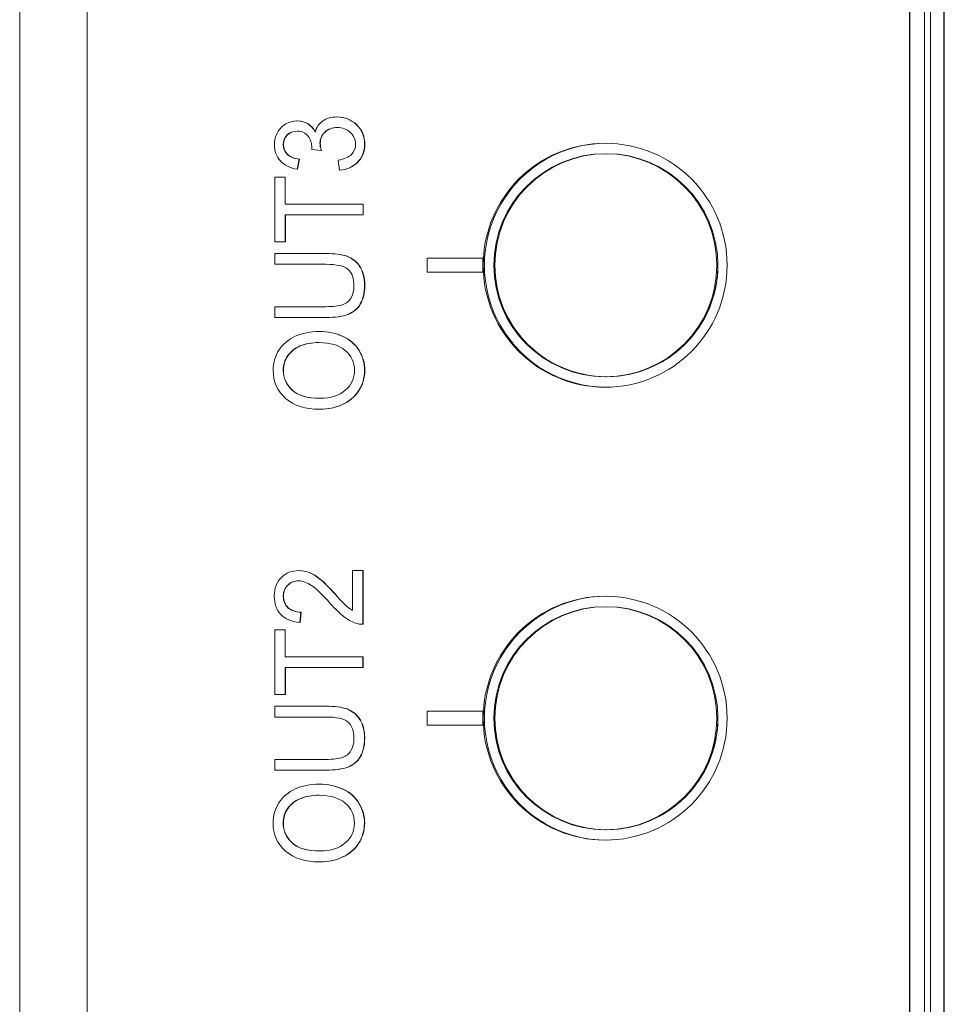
# Model space of a CAD drawing. Header units: millimetres. Extents: x 4 to 836, y 5 to 589.
# Tile 15 of 75: x 490 to 503, y 174 to 189. Entities that reach past the tile are written whole.
import ezdxf

# ---------------------------------------------------------------- set-up
doc = ezdxf.new("R2010")
doc.units = ezdxf.units.MM
doc.layers.add('1', color=7, linetype='Continuous', true_color=0xffffff)

msp = doc.modelspace()

# ---------------------------------------------------------------- linework, layer by layer
at = {"layer": '1', "color": 27, "linetype": 'Continuous', "lineweight": 18}
msp.add_line((489.946, 154.602), (489.946, 202.576), dxfattribs=at)
at = {"layer": '1', "color": 252, "linetype": 'Continuous', "lineweight": 13}
for p, q in [((490.911, 195.889), (490.911, 161.289)), ((502.711, 164.118), (502.711, 193.061)), ((502.918, 193.061), (502.918, 164.118)), ((503.004, 164.04), (503.004, 193.139)), ((503.197, 193.139), (503.197, 164.04))]:
    msp.add_line(p, q, dxfattribs=at)
at = {"layer": '1', "color": 252, "linetype": 'Continuous', "lineweight": 18}
for p, q in [((502.704, 164.121), (502.704, 193.058)), ((503.204, 193.142), (503.204, 164.037))]:
    msp.add_line(p, q, dxfattribs=at)
at = {"layer": '1', "color": 7, "linetype": 'Continuous', "lineweight": 18}
for p, q in [((494.499, 187.216), (494.494, 187.216)), ((493.931, 187.159), (493.926, 187.159)), ((494.776, 187.105), (494.779, 187.105)), ((493.782, 186.958), (493.785, 186.958)), ((494.27, 186.735), (494.273, 186.735)), ((493.954, 186.61), (493.957, 186.61)), ((494.792, 186.568), (494.795, 186.568)), ((493.926, 186.467), (493.93, 186.467)), ((494.534, 186.452), (494.538, 186.452)), ((494.147, 185.811), (494.144, 185.811)), ((493.752, 185.426), (493.752, 185.426)), ((493.756, 185.426), (493.752, 185.426)), ((493.603, 185.257), (493.603, 185.257)), ((496.588, 185.189), (495.789, 185.189)), ((495.789, 185.189), (495.789, 184.989)), ((496.588, 185.189), (496.592, 185.189)), ((496.588, 184.989), (496.588, 185.189)), ((496.592, 184.989), (496.592, 185.189)), ((495.789, 184.989), (496.588, 184.989)), ((496.588, 184.989), (496.592, 184.989)), ((499.958, 185.089), (499.958, 185.089)), ((494.829, 184.533), (494.832, 184.533)), ((494.651, 184.384), (494.655, 184.384)), ((494.241, 184.138), (494.237, 184.138)), ((493.788, 183.79), (493.792, 183.79)), ((494.804, 183.285), (494.807, 183.285)), ((494.252, 183.022), (494.256, 183.022)), ((493.952, 180.707), (493.948, 180.707)), ((494.098, 180.678), (494.101, 180.678)), ((494.252, 180.583), (494.256, 180.583)), ((493.789, 180.499), (493.792, 180.499)), ((493.793, 180.174), (493.797, 180.174)), ((493.979, 180.111), (493.983, 180.111)), ((493.963, 179.964), (493.967, 179.964)), ((494.858, 179.937), (494.862, 179.937)), ((494.871, 179.937), (494.862, 179.937)), ((494.868, 179.937), (494.871, 179.937)), ((494.146, 179.315), (494.143, 179.315)), ((493.752, 178.93), (493.751, 178.93)), ((493.755, 178.93), (493.752, 178.93)), ((493.602, 178.761), (493.602, 178.761)), ((496.588, 178.689), (495.789, 178.689)), ((495.789, 178.689), (495.789, 178.489)), ((496.588, 178.689), (496.592, 178.689)), ((496.588, 178.489), (496.588, 178.689)), ((496.592, 178.489), (496.592, 178.689)), ((495.789, 178.489), (496.588, 178.489)), ((496.588, 178.489), (496.592, 178.489)), ((499.958, 178.589), (499.958, 178.589)), ((494.828, 178.037), (494.831, 178.037)), ((494.651, 177.888), (494.654, 177.888)), ((494.24, 177.642), (494.236, 177.642)), ((493.787, 177.294), (493.791, 177.294)), ((494.803, 176.789), (494.806, 176.789)), ((494.251, 176.526), (494.255, 176.526))]:
    msp.add_line(p, q, dxfattribs=at)
at = {"layer": '1', "color": 7, "linetype": 'Continuous', "lineweight": 13}
for p, q in [((494.076, 187.118), (494.08, 187.118)), ((494.322, 187), (494.325, 187)), ((493.783, 186.682), (493.786, 186.682)), ((494.637, 185.217), (494.641, 185.217)), ((494.82, 185.073), (494.823, 185.073)), ((494.582, 184.066), (494.585, 184.066)), ((493.967, 183.93), (493.97, 183.93)), ((494.812, 183.863), (494.816, 183.863)), ((493.847, 183.299), (493.851, 183.299)), ((494.568, 183.089), (494.572, 183.089)), ((494.475, 180.362), (494.478, 180.362)), ((494.636, 178.721), (494.64, 178.721)), ((494.819, 178.577), (494.822, 178.577)), ((494.581, 177.57), (494.585, 177.57)), ((493.966, 177.434), (493.97, 177.434)), ((494.811, 177.367), (494.815, 177.367)), ((493.846, 176.803), (493.85, 176.803)), ((494.567, 176.593), (494.571, 176.593))]:
    msp.add_line(p, q, dxfattribs=at)
at = {"layer": '1', "color": 30, "linetype": 'Continuous', "lineweight": 18}
for p, q in [((498.344, 183.489), (498.358, 183.489)), ((498.344, 176.989), (498.358, 176.989))]:
    msp.add_line(p, q, dxfattribs=at)
at = {"layer": '1', "color": 252, "linetype": 'Continuous', "lineweight": 18}
for centre in [(498.358, 185.089), (498.358, 178.589)]:
    msp.add_ellipse(centre, major_axis=(0, 1.75), ratio=0.999391, start_param=0, end_param=3.141593, dxfattribs=at)
for centre in [(498.341, 185.089), (498.341, 178.589)]:
    msp.add_ellipse(centre, major_axis=(0, -1.75), ratio=0.999391, dxfattribs=at)
at = {"layer": '1', "color": 30, "linetype": 'Continuous', "lineweight": 18}
for centre in [(498.344, 185.089), (498.344, 178.589)]:
    msp.add_ellipse(centre, major_axis=(0, 1.6), ratio=0.999391, dxfattribs=at)
at = {"layer": '1', "color": 7, "linetype": 'Continuous', "lineweight": 18}
for centre in [(498.358, 185.089), (498.358, 178.589)]:
    msp.add_ellipse(centre, major_axis=(1.6, 0), ratio=1, dxfattribs=at)
for centre in [(498.358, 185.089), (498.358, 178.589)]:
    msp.add_ellipse(centre, major_axis=(1.6, 0), ratio=1, start_param=3.141592, end_param=6.283185, dxfattribs=at)
for points, knots in [([(494.291, 187.159), (494.345, 187.197), (494.413, 187.216), (494.495, 187.216), (494.605, 187.216), (494.699, 187.179), (494.776, 187.105)], [0, 0, 0, 0, 0.5, 0.5, 0.5, 1, 1, 1, 1]), ([(493.764, 187.117), (493.815, 187.145), (493.869, 187.159), (493.927, 187.159), (493.981, 187.159), (494.031, 187.146), (494.076, 187.118)], [0, 0, 0, 0, 0.5, 0.5, 0.5, 1, 1, 1, 1]), ([(494.776, 187.105), (494.853, 187.031), (494.891, 186.937), (494.891, 186.823), (494.891, 186.721), (494.858, 186.636), (494.792, 186.568)], [0, 0, 0, 0, 0.5, 0.5, 0.5, 1, 1, 1, 1]), ([(494.779, 187.105), (494.856, 187.031), (494.895, 186.937), (494.895, 186.823), (494.895, 186.721), (494.862, 186.636), (494.795, 186.568)], [0, 0, 0, 0, 0.5, 0.5, 0.5, 1, 1, 1, 1]), ([(493.684, 186.586), (493.627, 186.648), (493.598, 186.725), (493.598, 186.818), (493.598, 186.881), (493.613, 186.94), (493.642, 186.993)], [0, 0, 0, 0, 0.5, 0.5, 0.5, 1, 1, 1, 1]), ([(493.782, 186.958), (493.744, 186.923), (493.726, 186.877), (493.726, 186.765), (493.745, 186.719), (493.783, 186.682)], [0, 0, 0, 0, 0.5, 0.5, 1, 1, 1, 1]), ([(493.785, 186.958), (493.748, 186.923), (493.729, 186.877), (493.729, 186.765), (493.748, 186.719), (493.786, 186.682)], [0, 0, 0, 0, 0.5, 0.5, 1, 1, 1, 1]), ([(494.083, 186.939), (494.049, 186.988), (493.995, 187.012), (493.923, 187.012), (493.866, 187.012), (493.819, 186.994), (493.782, 186.958)], [0, 0, 0, 0, 0.5, 0.5, 0.5, 1, 1, 1, 1]), ([(494.133, 186.751), (494.134, 186.76), (494.135, 186.768), (494.135, 186.774), (494.135, 186.835), (494.118, 186.89), (494.083, 186.939)], [0, 0, 0, 0, 0.5, 0.5, 0.5, 1, 1, 1, 1]), ([(494.322, 187), (494.276, 186.957), (494.252, 186.902), (494.252, 186.836), (494.252, 186.809), (494.258, 186.775), (494.27, 186.735)], [0, 0, 0, 0, 0.5, 0.5, 0.5, 1, 1, 1, 1]), ([(494.325, 187), (494.279, 186.957), (494.256, 186.902), (494.256, 186.836), (494.256, 186.809), (494.262, 186.775), (494.273, 186.735)], [0, 0, 0, 0, 0.5, 0.5, 0.5, 1, 1, 1, 1]), ([(494.687, 186.995), (494.636, 187.041), (494.573, 187.064), (494.498, 187.064), (494.427, 187.064), (494.368, 187.043), (494.322, 187)], [0, 0, 0, 0, 0.5, 0.5, 0.5, 1, 1, 1, 1]), ([(494.704, 186.679), (494.743, 186.719), (494.763, 186.767), (494.763, 186.824), (494.763, 186.891), (494.737, 186.948), (494.687, 186.995)], [0, 0, 0, 0, 0.5, 0.5, 0.5, 1, 1, 1, 1]), ([(493.8, 185.965), (493.77, 185.965), (493.752, 185.965), (493.752, 185.965), (493.752, 185.965), (493.752, 186.351), (493.752, 186.351), (493.752, 186.351), (493.603, 186.351), (493.603, 186.351)], [0, 0, 0, 0, 0.058796, 0.058796, 0.058796, 0.529398, 0.529398, 0.529398, 1, 1, 1, 1]), ([(493.603, 186.351), (493.603, 186.351), (493.603, 185.426), (493.603, 185.426), (493.603, 185.426), (493.752, 185.426), (493.752, 185.426)], [0, 0, 0, 0, 0.500084, 0.500084, 0.500084, 1, 1, 1, 1]), ([(494.872, 185.811), (494.872, 185.811), (494.872, 185.965), (494.872, 185.965), (494.872, 185.965), (494.017, 185.965), (493.804, 185.965)], [0, 0, 0, 0, 0.533316, 0.533316, 0.533316, 1, 1, 1, 1]), ([(493.756, 185.426), (493.756, 185.426), (493.756, 185.426), (493.756, 185.426), (493.756, 185.426), (493.756, 185.81), (493.756, 185.811)], [0, 0, 0, 0, 0.000987, 0.000987, 0.000987, 1, 1, 1, 1]), ([(494.637, 185.217), (494.563, 185.244), (494.461, 185.257), (494.334, 185.257), (494.334, 185.257), (493.603, 185.257), (493.603, 185.257), (493.603, 185.257), (493.603, 185.102), (493.603, 185.102)], [0, 0, 0, 0, 0.333333, 0.333333, 0.333333, 0.666667, 0.666667, 0.666667, 1, 1, 1, 1]), ([(494.641, 185.217), (494.566, 185.244), (494.465, 185.257), (494.338, 185.257), (494.338, 185.257), (493.606, 185.257), (493.606, 185.257), (493.606, 185.257), (493.606, 185.102), (493.606, 185.102)], [0, 0, 0, 0, 0.333333, 0.333333, 0.333333, 0.666667, 0.666667, 0.666667, 1, 1, 1, 1]), ([(493.603, 185.102), (493.603, 185.102), (494.334, 185.102), (494.334, 185.102), (494.492, 185.102), (494.6, 185.078), (494.655, 185.03)], [0, 0, 0, 0, 0.5, 0.5, 0.5, 1, 1, 1, 1]), ([(494.655, 185.03), (494.711, 184.982), (494.739, 184.901), (494.739, 184.787), (494.739, 184.721), (494.725, 184.665), (494.697, 184.619)], [0, 0, 0, 0, 0.5, 0.5, 0.5, 1, 1, 1, 1]), ([(494.829, 184.533), (494.87, 184.602), (494.89, 184.692), (494.89, 184.801), (494.89, 184.913), (494.867, 185.004), (494.82, 185.073)], [0, 0, 0, 0, 0.5, 0.5, 0.5, 1, 1, 1, 1]), ([(494.832, 184.533), (494.873, 184.602), (494.894, 184.692), (494.894, 184.801), (494.894, 184.913), (494.87, 185.004), (494.823, 185.073)], [0, 0, 0, 0, 0.5, 0.5, 0.5, 1, 1, 1, 1]), ([(493.603, 184.494), (493.603, 184.493), (493.603, 184.339), (493.603, 184.339), (493.603, 184.339), (493.719, 184.339), (493.859, 184.339)], [0, 0, 0, 0, 0.714776, 0.714776, 0.714776, 1, 1, 1, 1]), ([(493.863, 184.339), (494.074, 184.339), (494.338, 184.339), (494.338, 184.339), (494.472, 184.339), (494.577, 184.354), (494.655, 184.384)], [0, 0, 0, 0, 0.375457, 0.375457, 0.375457, 1, 1, 1, 1]), ([(493.898, 184.07), (493.998, 184.115), (494.111, 184.138), (494.237, 184.138), (494.366, 184.138), (494.481, 184.114), (494.582, 184.066)], [0, 0, 0, 0, 0.5, 0.5, 0.5, 1, 1, 1, 1]), ([(494.614, 183.866), (494.525, 183.941), (494.4, 183.979), (494.237, 183.979), (494.134, 183.979), (494.044, 183.962), (493.967, 183.93)], [0, 0, 0, 0, 0.5, 0.5, 0.5, 1, 1, 1, 1]), ([(493.759, 183.178), (493.64, 183.282), (493.581, 183.416), (493.581, 183.581), (493.581, 183.688), (493.609, 183.786), (493.664, 183.872)], [0, 0, 0, 0, 0.5, 0.5, 0.5, 1, 1, 1, 1]), ([(494.615, 183.294), (494.703, 183.37), (494.747, 183.465), (494.747, 183.579), (494.747, 183.695), (494.703, 183.791), (494.614, 183.866)], [0, 0, 0, 0, 0.5, 0.5, 0.5, 1, 1, 1, 1]), ([(494.812, 183.863), (494.864, 183.776), (494.89, 183.681), (494.89, 183.58), (494.89, 183.47), (494.862, 183.372), (494.804, 183.285)], [0, 0, 0, 0, 0.5, 0.5, 0.5, 1, 1, 1, 1]), ([(494.816, 183.863), (494.868, 183.776), (494.894, 183.681), (494.894, 183.58), (494.894, 183.47), (494.865, 183.372), (494.807, 183.285)], [0, 0, 0, 0, 0.5, 0.5, 0.5, 1, 1, 1, 1]), ([(493.788, 183.79), (493.746, 183.728), (493.725, 183.658), (493.725, 183.582), (493.725, 183.472), (493.765, 183.378), (493.847, 183.299)], [0, 0, 0, 0, 0.5, 0.5, 0.5, 1, 1, 1, 1]), ([(493.792, 183.79), (493.749, 183.728), (493.728, 183.658), (493.728, 183.582), (493.728, 183.472), (493.769, 183.378), (493.851, 183.299)], [0, 0, 0, 0, 0.5, 0.5, 0.5, 1, 1, 1, 1]), ([(493.691, 180.078), (493.628, 180.144), (493.597, 180.232), (493.597, 180.455), (493.631, 180.543), (493.698, 180.609)], [0, 0, 0, 0, 0.5, 0.5, 1, 1, 1, 1]), ([(493.698, 180.609), (493.765, 180.674), (493.849, 180.707), (493.948, 180.707), (493.999, 180.707), (494.049, 180.697), (494.098, 180.678)], [0, 0, 0, 0, 0.5, 0.5, 0.5, 1, 1, 1, 1]), ([(494.866, 180.708), (494.869, 180.708), (494.871, 180.708), (494.871, 180.708), (494.871, 180.708), (494.871, 179.937), (494.871, 179.937)], [0, 0, 0, 0, 0.099936, 0.099936, 0.099936, 1, 1, 1, 1]), ([(493.789, 180.499), (493.747, 180.458), (493.726, 180.405), (493.726, 180.34), (493.726, 180.271), (493.748, 180.216), (493.793, 180.174)], [0, 0, 0, 0, 0.5, 0.5, 0.5, 1, 1, 1, 1]), ([(493.792, 180.499), (493.75, 180.458), (493.729, 180.405), (493.729, 180.34), (493.729, 180.271), (493.752, 180.216), (493.797, 180.174)], [0, 0, 0, 0, 0.5, 0.5, 0.5, 1, 1, 1, 1]), ([(494.132, 180.493), (494.066, 180.537), (494.003, 180.56), (493.945, 180.56), (493.883, 180.56), (493.831, 180.539), (493.789, 180.499)], [0, 0, 0, 0, 0.5, 0.5, 0.5, 1, 1, 1, 1]), ([(493.799, 179.469), (493.769, 179.469), (493.752, 179.469), (493.752, 179.469), (493.752, 179.469), (493.752, 179.855), (493.752, 179.855), (493.752, 179.855), (493.602, 179.855), (493.602, 179.855)], [0, 0, 0, 0, 0.058796, 0.058796, 0.058796, 0.529398, 0.529398, 0.529398, 1, 1, 1, 1]), ([(493.602, 179.855), (493.602, 179.855), (493.602, 178.93), (493.602, 178.93), (493.602, 178.93), (493.751, 178.93), (493.752, 178.93)], [0, 0, 0, 0, 0.500084, 0.500084, 0.500084, 1, 1, 1, 1]), ([(494.871, 179.315), (494.871, 179.315), (494.871, 179.469), (494.871, 179.469), (494.871, 179.469), (494.017, 179.469), (493.803, 179.469)], [0, 0, 0, 0, 0.533316, 0.533316, 0.533316, 1, 1, 1, 1]), ([(493.755, 178.93), (493.755, 178.93), (493.755, 178.93), (493.755, 178.93), (493.755, 178.93), (493.755, 179.314), (493.755, 179.315)], [0, 0, 0, 0, 0.000987, 0.000987, 0.000987, 1, 1, 1, 1]), ([(494.636, 178.721), (494.562, 178.747), (494.46, 178.761), (494.333, 178.761), (494.333, 178.761), (493.602, 178.761), (493.602, 178.761), (493.602, 178.761), (493.602, 178.606), (493.602, 178.606)], [0, 0, 0, 0, 0.333333, 0.333333, 0.333333, 0.666667, 0.666667, 0.666667, 1, 1, 1, 1]), ([(494.64, 178.721), (494.565, 178.747), (494.464, 178.761), (494.337, 178.761), (494.337, 178.761), (493.606, 178.761), (493.606, 178.761), (493.606, 178.761), (493.606, 178.606), (493.606, 178.606)], [0, 0, 0, 0, 0.333333, 0.333333, 0.333333, 0.666667, 0.666667, 0.666667, 1, 1, 1, 1]), ([(493.602, 178.606), (493.602, 178.606), (494.333, 178.606), (494.333, 178.606), (494.491, 178.606), (494.599, 178.582), (494.654, 178.534)], [0, 0, 0, 0, 0.5, 0.5, 0.5, 1, 1, 1, 1]), ([(494.654, 178.534), (494.71, 178.486), (494.738, 178.405), (494.738, 178.291), (494.738, 178.225), (494.724, 178.169), (494.696, 178.123)], [0, 0, 0, 0, 0.5, 0.5, 0.5, 1, 1, 1, 1]), ([(494.828, 178.037), (494.869, 178.106), (494.889, 178.195), (494.889, 178.305), (494.889, 178.417), (494.866, 178.508), (494.819, 178.577)], [0, 0, 0, 0, 0.5, 0.5, 0.5, 1, 1, 1, 1]), ([(494.831, 178.037), (494.872, 178.106), (494.893, 178.195), (494.893, 178.305), (494.893, 178.417), (494.869, 178.508), (494.822, 178.577)], [0, 0, 0, 0, 0.5, 0.5, 0.5, 1, 1, 1, 1]), ([(493.602, 177.997), (493.602, 177.997), (493.602, 177.843), (493.602, 177.843), (493.602, 177.843), (493.718, 177.843), (493.858, 177.843)], [0, 0, 0, 0, 0.714776, 0.714776, 0.714776, 1, 1, 1, 1]), ([(493.862, 177.843), (494.073, 177.843), (494.337, 177.843), (494.337, 177.843), (494.471, 177.843), (494.577, 177.858), (494.654, 177.888)], [0, 0, 0, 0, 0.375457, 0.375457, 0.375457, 1, 1, 1, 1]), ([(493.897, 177.574), (493.997, 177.619), (494.11, 177.642), (494.237, 177.642), (494.365, 177.642), (494.48, 177.618), (494.581, 177.57)], [0, 0, 0, 0, 0.5, 0.5, 0.5, 1, 1, 1, 1]), ([(494.613, 177.37), (494.524, 177.445), (494.399, 177.483), (494.236, 177.483), (494.133, 177.483), (494.043, 177.466), (493.966, 177.434)], [0, 0, 0, 0, 0.5, 0.5, 0.5, 1, 1, 1, 1]), ([(493.758, 176.682), (493.639, 176.786), (493.58, 176.92), (493.58, 177.085), (493.58, 177.192), (493.608, 177.289), (493.663, 177.376)], [0, 0, 0, 0, 0.5, 0.5, 0.5, 1, 1, 1, 1]), ([(494.614, 176.798), (494.702, 176.874), (494.746, 176.969), (494.746, 177.083), (494.746, 177.199), (494.702, 177.295), (494.613, 177.37)], [0, 0, 0, 0, 0.5, 0.5, 0.5, 1, 1, 1, 1]), ([(494.811, 177.367), (494.863, 177.279), (494.889, 177.185), (494.889, 177.084), (494.889, 176.974), (494.861, 176.876), (494.803, 176.789)], [0, 0, 0, 0, 0.5, 0.5, 0.5, 1, 1, 1, 1]), ([(494.815, 177.367), (494.867, 177.279), (494.893, 177.185), (494.893, 177.084), (494.893, 176.974), (494.864, 176.876), (494.806, 176.789)], [0, 0, 0, 0, 0.5, 0.5, 0.5, 1, 1, 1, 1]), ([(493.787, 177.294), (493.745, 177.231), (493.724, 177.162), (493.724, 177.085), (493.724, 176.976), (493.765, 176.882), (493.846, 176.803)], [0, 0, 0, 0, 0.5, 0.5, 0.5, 1, 1, 1, 1]), ([(493.791, 177.294), (493.749, 177.231), (493.727, 177.162), (493.727, 177.085), (493.727, 176.976), (493.768, 176.882), (493.85, 176.803)], [0, 0, 0, 0, 0.5, 0.5, 0.5, 1, 1, 1, 1])]:
    msp.add_open_spline(points, degree=3, knots=knots, dxfattribs=at)
for points, degree in [([(494.498, 187.216), (494.609, 187.216), (494.703, 187.179), (494.779, 187.105)], 3), ([(493.642, 186.993), (493.672, 187.047), (493.712, 187.088), (493.764, 187.117)], 3), ([(493.932, 187.159), (493.986, 187.159), (494.035, 187.146), (494.08, 187.118)], 3), ([(494.076, 187.118), (494.121, 187.091), (494.157, 187.051), (494.183, 186.998)], 3), ([(494.08, 187.118), (494.125, 187.091), (494.16, 187.051), (494.187, 186.998)], 3), ([(494.183, 186.998), (494.2, 187.067), (494.236, 187.121), (494.291, 187.159)], 3), ([(493.924, 187.012), (493.868, 187.011), (493.822, 186.993), (493.785, 186.958)], 3), ([(494.499, 187.064), (494.429, 187.064), (494.371, 187.042), (494.325, 187)], 3), ([(493.783, 186.682), (493.82, 186.644), (493.878, 186.62), (493.954, 186.61)], 3), ([(493.786, 186.682), (493.824, 186.644), (493.881, 186.62), (493.957, 186.61)], 3), ([(494.27, 186.735), (494.27, 186.735), (494.133, 186.751), (494.133, 186.751)], 3), ([(494.514, 186.595), (494.602, 186.612), (494.665, 186.64), (494.704, 186.679)], 3), ([(493.926, 186.467), (493.822, 186.484), (493.741, 186.524), (493.684, 186.586)], 3), ([(493.954, 186.61), (493.954, 186.61), (493.926, 186.467), (493.926, 186.467)], 3), ([(493.957, 186.61), (493.957, 186.61), (493.93, 186.467), (493.93, 186.467)], 3), ([(494.534, 186.452), (494.534, 186.452), (494.514, 186.595), (494.514, 186.595)], 3), ([(494.792, 186.568), (494.726, 186.5), (494.64, 186.462), (494.534, 186.452)], 3), ([(494.795, 186.568), (494.729, 186.5), (494.643, 186.462), (494.538, 186.452)], 3), ([(494.144, 185.811), (494.465, 185.811), (494.869, 185.811), (494.869, 185.811)], 3), ([(494.869, 185.823), (494.872, 185.823)], 1), ([(494.872, 185.811), (494.869, 185.811)], 1), ([(494.82, 185.073), (494.773, 185.143), (494.712, 185.19), (494.637, 185.217)], 3), ([(494.823, 185.073), (494.776, 185.143), (494.716, 185.19), (494.641, 185.217)], 3), ([(494.697, 184.619), (494.669, 184.573), (494.628, 184.541), (494.576, 184.522)], 3), ([(494.651, 184.384), (494.729, 184.413), (494.788, 184.463), (494.829, 184.533)], 3), ([(494.655, 184.384), (494.732, 184.413), (494.792, 184.463), (494.832, 184.533)], 3), ([(494.242, 184.138), (494.37, 184.138), (494.485, 184.114), (494.585, 184.066)], 3), ([(493.664, 183.872), (493.72, 183.958), (493.798, 184.024), (493.898, 184.07)], 3), ([(494.24, 183.979), (494.137, 183.979), (494.047, 183.962), (493.97, 183.93)], 3), ([(494.582, 184.066), (494.683, 184.018), (494.76, 183.951), (494.812, 183.863)], 3), ([(494.585, 184.066), (494.687, 184.018), (494.763, 183.951), (494.816, 183.863)], 3), ([(493.967, 183.93), (493.89, 183.898), (493.83, 183.851), (493.788, 183.79)], 3), ([(493.97, 183.93), (493.894, 183.898), (493.834, 183.851), (493.792, 183.79)], 3), ([(493.847, 183.299), (493.928, 183.22), (494.065, 183.181), (494.255, 183.181)], 3), ([(493.851, 183.299), (493.932, 183.22), (494.068, 183.181), (494.258, 183.181)], 3), ([(494.255, 183.181), (494.408, 183.181), (494.527, 183.219), (494.615, 183.294)], 3), ([(494.804, 183.285), (494.746, 183.199), (494.668, 183.133), (494.568, 183.089)], 3), ([(494.807, 183.285), (494.75, 183.199), (494.671, 183.133), (494.572, 183.089)], 3), ([(494.252, 183.022), (494.042, 183.022), (493.878, 183.074), (493.759, 183.178)], 3), ([(494.568, 183.089), (494.469, 183.044), (494.363, 183.022), (494.252, 183.022)], 3), ([(494.572, 183.089), (494.472, 183.044), (494.367, 183.022), (494.256, 183.022)], 3), ([(493.952, 180.707), (494.003, 180.707), (494.052, 180.697), (494.101, 180.678)], 3), ([(494.098, 180.678), (494.147, 180.659), (494.198, 180.627), (494.252, 180.583)], 3), ([(494.101, 180.678), (494.15, 180.659), (494.202, 180.627), (494.256, 180.583)], 3), ([(494.252, 180.583), (494.306, 180.539), (494.381, 180.465), (494.475, 180.362)], 3), ([(494.256, 180.583), (494.31, 180.539), (494.384, 180.465), (494.478, 180.362)], 3), ([(494.718, 180.708), (494.718, 180.708), (494.772, 180.708), (494.815, 180.708)], 3), ([(494.718, 180.136), (494.718, 180.136), (494.718, 180.708), (494.718, 180.708)], 3), ([(493.946, 180.56), (493.885, 180.559), (493.834, 180.539), (493.792, 180.499)], 3), ([(494.4, 180.235), (494.287, 180.362), (494.198, 180.448), (494.132, 180.493)], 3), ([(494.475, 180.362), (494.553, 180.276), (494.606, 180.221), (494.634, 180.196)], 3), ([(493.793, 180.174), (493.838, 180.133), (493.9, 180.112), (493.979, 180.111)], 3), ([(493.797, 180.174), (493.841, 180.133), (493.904, 180.112), (493.983, 180.111)], 3), ([(494.591, 180.048), (494.536, 180.091), (494.472, 180.154), (494.4, 180.235)], 3), ([(494.634, 180.196), (494.662, 180.172), (494.69, 180.152), (494.718, 180.136)], 3), ([(493.963, 179.964), (493.844, 179.974), (493.753, 180.012), (493.691, 180.078)], 3), ([(493.979, 180.111), (493.979, 180.111), (493.963, 179.964), (493.963, 179.964)], 3), ([(493.983, 180.111), (493.983, 180.111), (493.967, 179.964), (493.967, 179.964)], 3), ([(494.76, 179.954), (494.703, 179.973), (494.647, 180.005), (494.591, 180.048)], 3), ([(494.868, 179.937), (494.83, 179.936), (494.794, 179.941), (494.76, 179.954)], 3), ([(494.143, 179.315), (494.464, 179.315), (494.868, 179.315), (494.868, 179.315)], 3), ([(494.868, 179.327), (494.871, 179.327)], 1), ([(494.871, 179.315), (494.868, 179.315)], 1), ([(494.819, 178.577), (494.772, 178.646), (494.711, 178.694), (494.636, 178.721)], 3), ([(494.822, 178.577), (494.775, 178.646), (494.715, 178.694), (494.64, 178.721)], 3), ([(494.696, 178.123), (494.668, 178.077), (494.628, 178.044), (494.575, 178.026)], 3), ([(494.651, 177.888), (494.728, 177.917), (494.787, 177.967), (494.828, 178.037)], 3), ([(494.654, 177.888), (494.732, 177.917), (494.791, 177.967), (494.831, 178.037)], 3), ([(494.242, 177.642), (494.369, 177.641), (494.484, 177.618), (494.585, 177.57)], 3), ([(493.663, 177.376), (493.719, 177.462), (493.797, 177.528), (493.897, 177.574)], 3), ([(494.239, 177.483), (494.136, 177.483), (494.046, 177.466), (493.97, 177.434)], 3), ([(494.581, 177.57), (494.682, 177.522), (494.759, 177.455), (494.811, 177.367)], 3), ([(494.585, 177.57), (494.686, 177.522), (494.763, 177.455), (494.815, 177.367)], 3), ([(493.966, 177.434), (493.889, 177.402), (493.83, 177.355), (493.787, 177.294)], 3), ([(493.97, 177.434), (493.893, 177.402), (493.833, 177.355), (493.791, 177.294)], 3), ([(493.846, 176.803), (493.927, 176.724), (494.064, 176.685), (494.254, 176.685)], 3), ([(493.85, 176.803), (493.931, 176.724), (494.067, 176.685), (494.257, 176.685)], 3), ([(494.254, 176.685), (494.407, 176.685), (494.527, 176.723), (494.614, 176.798)], 3), ([(494.803, 176.789), (494.745, 176.703), (494.667, 176.637), (494.567, 176.593)], 3), ([(494.806, 176.789), (494.749, 176.703), (494.67, 176.637), (494.571, 176.593)], 3), ([(494.251, 176.526), (494.041, 176.526), (493.877, 176.578), (493.758, 176.682)], 3), ([(494.567, 176.593), (494.468, 176.548), (494.362, 176.526), (494.251, 176.526)], 3), ([(494.571, 176.593), (494.471, 176.548), (494.366, 176.526), (494.255, 176.526)], 3)]:
    msp.add_open_spline(points, degree=degree, dxfattribs=at)
at = {"layer": '1', "color": 7, "linetype": 'Continuous', "lineweight": 13}
for points, knots in [([(494.869, 185.811), (494.869, 185.811), (494.869, 185.965), (494.869, 185.965), (494.869, 185.965), (494.014, 185.965), (493.8, 185.965)], [0, 0, 0, 0, 0.533316, 0.533316, 0.533316, 1, 1, 1, 1]), ([(493.752, 185.426), (493.752, 185.426), (493.752, 185.426), (493.752, 185.426), (493.752, 185.426), (493.752, 185.811), (493.752, 185.811), (493.752, 185.811), (493.93, 185.811), (494.144, 185.811)], [0, 0, 0, 0, 0.000705, 0.000705, 0.000705, 0.715061, 0.715061, 0.715061, 1, 1, 1, 1]), ([(494.576, 184.522), (494.524, 184.503), (494.443, 184.494), (494.334, 184.494), (494.334, 184.494), (493.604, 184.494), (493.603, 184.494)], [0, 0, 0, 0, 0.500113, 0.500113, 0.500113, 1, 1, 1, 1]), ([(493.859, 184.339), (494.07, 184.339), (494.334, 184.339), (494.334, 184.339), (494.468, 184.339), (494.574, 184.354), (494.651, 184.384)], [0, 0, 0, 0, 0.375457, 0.375457, 0.375457, 1, 1, 1, 1]), ([(494.815, 180.708), (494.844, 180.708), (494.868, 180.708), (494.868, 180.708), (494.868, 180.708), (494.868, 179.937), (494.868, 179.937)], [0, 0, 0, 0, 0.28514, 0.28514, 0.28514, 1, 1, 1, 1]), ([(494.868, 179.315), (494.868, 179.315), (494.868, 179.469), (494.868, 179.469), (494.868, 179.469), (494.013, 179.469), (493.799, 179.469)], [0, 0, 0, 0, 0.533316, 0.533316, 0.533316, 1, 1, 1, 1]), ([(493.752, 178.93), (493.752, 178.93), (493.752, 178.93), (493.752, 178.93), (493.752, 178.93), (493.752, 179.315), (493.752, 179.315), (493.752, 179.315), (493.929, 179.315), (494.143, 179.315)], [0, 0, 0, 0, 0.000705, 0.000705, 0.000705, 0.715061, 0.715061, 0.715061, 1, 1, 1, 1]), ([(494.575, 178.026), (494.524, 178.007), (494.443, 177.997), (494.333, 177.997), (494.333, 177.997), (493.603, 177.997), (493.602, 177.997)], [0, 0, 0, 0, 0.500113, 0.500113, 0.500113, 1, 1, 1, 1]), ([(493.858, 177.843), (494.069, 177.843), (494.333, 177.843), (494.333, 177.843), (494.468, 177.843), (494.573, 177.858), (494.651, 177.888)], [0, 0, 0, 0, 0.375457, 0.375457, 0.375457, 1, 1, 1, 1])]:
    msp.add_open_spline(points, degree=3, knots=knots, dxfattribs=at)

doc.saveas('drawing.dxf')
